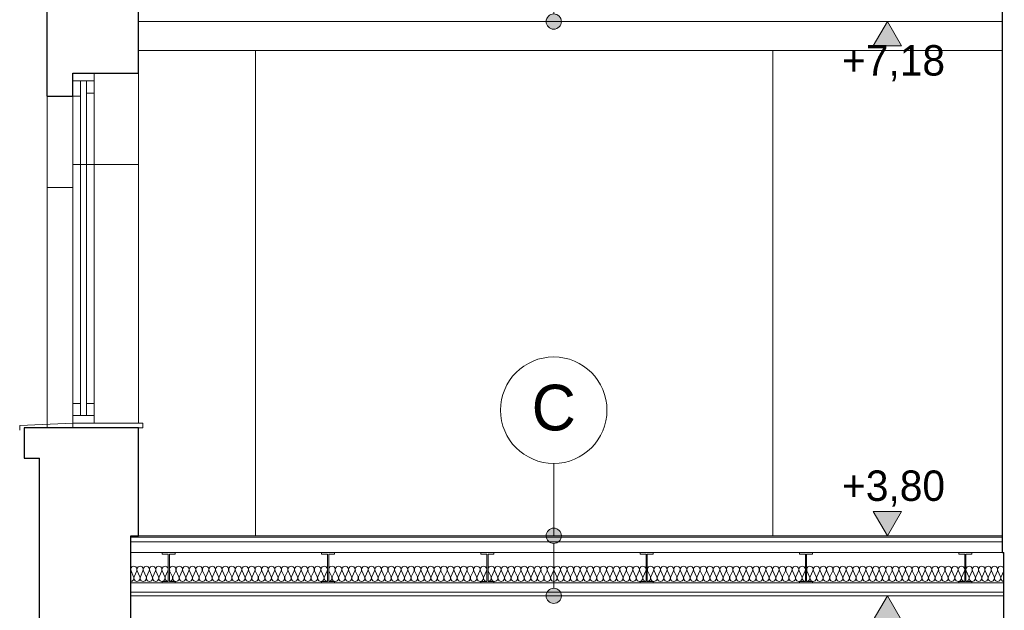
# Model space of a CAD drawing. Extents: x -394022 to -71759, y -12022 to 18278.
# Tile 47 of 91: x -189074 to -182602, y -147 to 3736. Entities that reach past the tile are written whole.
import ezdxf

# ---------------------------------------------------------------- set-up
doc = ezdxf.new("R2010")
doc.units = 0
doc.header["$MEASUREMENT"] = 0
for name, color, linetype in [('Arch opisy', 7, 'Continuous'), ('Arch wymiary', 7, 'Continuous'), ('INWENT STROPY', 7, 'Continuous')]:
    doc.layers.add(name, color=color, linetype=linetype)
for name, color, linetype, lineweight in [('Arch opisy_Nr_Pióra__21', 7, 'Continuous', 13), ('Arch wymiary_Nr_Pióra__21', 7, 'Continuous', 13), ('INWENT STROPY_Nr_Pióra__21', 7, 'Continuous', 13), ('INWENT. OKNA_Nr_Pióra__21', 7, 'Continuous', 13), ('INWENT.ŚCIANY_Nr_Pióra__1', 7, 'Continuous', 25), ('INWENT.ŚCIANY_Nr_Pióra__21', 7, 'Continuous', 13), ('INWENT.ŚCIANY_Nr_Pióra__5', 7, 'Continuous', 13)]:
    doc.layers.add(name, color=color, linetype=linetype, lineweight=lineweight)
for name, color, linetype, lineweight, true_color in [('INWENT STROPY_Nr_Pióra__2', 7, 'Continuous', 13, 0x7f7f7f), ('INWENT STROPY_Nr_Pióra__25', 7, 'Continuous', 15, 0x40a5ff), ('Inwentaryzacja Konst._Nr_Pióra__25', 7, 'Continuous', 15, 0x40a5ff)]:
    doc.layers.add(name, color=color, linetype=linetype, lineweight=lineweight, true_color=true_color)
doc.styles.add('GENERATED_STYLE_1', font='txt')
doc.styles.add('GENERATED_STYLE_2', font='txt')

# ---------------------------------------------------------------- blocks, each defined once
blk = doc.blocks.new('Izolacja cieplna 14_8', base_point=(-187042.4, 43.2))
at = {"layer": 'INWENT STROPY_Nr_Pióra__2', "linetype": 'Continuous'}
for p, q in [((-187040.6, 113.4), (-187022.6, 73)), ((-187018.9, 73), (-187000.9, 113.4)), ((-186997.3, 113.4), (-186979.3, 73)), ((-186975.6, 73), (-186957.6, 113.4)), ((-186954, 113.4), (-186936, 73)), ((-186932.3, 73), (-186914.3, 113.4)), ((-186910.7, 113.4), (-186892.7, 73)), ((-186889, 73), (-186871, 113.4)), ((-186867.4, 113.4), (-186849.4, 73)), ((-186845.7, 73), (-186827.7, 113.4)), ((-186824.1, 113.4), (-186806.1, 73)), ((-186802.4, 73), (-186784.4, 113.4)), ((-186780.8, 113.4), (-186762.8, 73)), ((-186759.1, 73), (-186741.1, 113.4)), ((-186737.5, 113.4), (-186719.5, 73)), ((-186715.8, 73), (-186697.8, 113.4)), ((-186694.2, 113.4), (-186676.2, 73)), ((-186672.5, 73), (-186654.5, 113.4)), ((-186650.9, 113.4), (-186632.9, 73)), ((-186629.2, 73), (-186611.2, 113.4)), ((-186607.6, 113.4), (-186589.6, 73)), ((-186585.9, 73), (-186567.9, 113.4)), ((-186564.3, 113.4), (-186546.3, 73)), ((-186542.6, 73), (-186524.6, 113.4)), ((-186521, 113.4), (-186503, 73)), ((-186499.3, 73), (-186481.3, 113.4)), ((-186477.7, 113.4), (-186459.7, 73)), ((-186456, 73), (-186438, 113.4)), ((-186434.4, 113.4), (-186416.4, 73)), ((-186412.7, 73), (-186394.7, 113.4)), ((-186391.1, 113.4), (-186373.1, 73)), ((-186369.4, 73), (-186351.4, 113.4)), ((-186347.8, 113.4), (-186329.8, 73)), ((-186326.1, 73), (-186308.1, 113.4)), ((-186304.5, 113.4), (-186286.5, 73)), ((-186282.8, 73), (-186264.8, 113.4)), ((-186261.2, 113.4), (-186243.2, 73)), ((-186239.5, 73), (-186221.5, 113.4)), ((-186217.9, 113.4), (-186199.9, 73)), ((-186196.2, 73), (-186178.2, 113.4)), ((-186174.6, 113.4), (-186156.6, 73)), ((-186152.9, 73), (-186134.9, 113.4)), ((-186131.3, 113.4), (-186113.3, 73)), ((-186109.6, 73), (-186091.6, 113.4)), ((-186088, 113.4), (-186070, 73)), ((-186066.3, 73), (-186048.3, 113.4)), ((-186044.7, 113.4), (-186026.7, 73)), ((-186023, 73), (-186005, 113.4))]:
    blk.add_line(p, q, dxfattribs=at)
for centre, start_param, end_param in [((-187020.7, 121.9), 5.870392, 9.837571), ((-186977.4, 121.9), 5.870392, 9.837571), ((-186934.1, 121.9), 5.870392, 9.837571), ((-186890.8, 121.9), 5.870392, 9.837571), ((-186847.5, 121.9), 5.870392, 9.837571), ((-186804.2, 121.9), 5.870392, 9.837571), ((-186760.9, 121.9), 5.870392, 9.837571), ((-186717.6, 121.9), 5.870392, 9.837571), ((-186674.3, 121.9), 5.870392, 9.837571), ((-186631, 121.9), 5.870392, 9.837571), ((-186587.7, 121.9), 5.870392, 9.837571), ((-186544.4, 121.9), 5.870392, 9.837571), ((-186501.1, 121.9), 5.870392, 9.837571), ((-186457.8, 121.9), 5.870392, 9.837571), ((-186414.5, 121.9), 5.870392, 9.837571), ((-186371.2, 121.9), 5.870392, 9.837571), ((-186327.9, 121.9), 5.870392, 9.837571), ((-186284.6, 121.9), 5.870392, 9.837571), ((-186241.3, 121.9), 5.870392, 9.837571), ((-186198, 121.9), 5.870392, 9.837571), ((-186154.7, 121.9), 5.870392, 9.837571), ((-186111.4, 121.9), 5.870392, 9.837571), ((-186068.1, 121.9), 5.870392, 9.837571), ((-186024.8, 121.9), 5.870392, 9.837571), ((-187042.4, 64.4), 4.712389, 6.695979), ((-186999.1, 64.4), 2.7288, 6.695979), ((-186955.8, 64.4), 2.7288, 6.695979), ((-186912.5, 64.4), 2.7288, 6.695979), ((-186869.2, 64.4), 2.7288, 6.695979), ((-186825.9, 64.4), 2.7288, 6.695979), ((-186782.6, 64.4), 2.7288, 6.695979), ((-186739.3, 64.4), 2.7288, 6.695979), ((-186696, 64.4), 2.7288, 6.695979), ((-186652.7, 64.4), 2.7288, 6.695979), ((-186609.4, 64.4), 2.7288, 6.695979), ((-186566.1, 64.4), 2.7288, 6.695979), ((-186522.8, 64.4), 2.7288, 6.695979), ((-186479.5, 64.4), 2.7288, 6.695979), ((-186436.2, 64.4), 2.7288, 6.695979), ((-186392.9, 64.4), 2.7288, 6.695979), ((-186349.6, 64.4), 2.7288, 6.695979), ((-186306.3, 64.4), 2.7288, 6.695979), ((-186263, 64.4), 2.7288, 6.695979), ((-186219.7, 64.4), 2.7288, 6.695979), ((-186176.4, 64.4), 2.7288, 6.695979), ((-186133.1, 64.4), 2.7288, 6.695979), ((-186089.8, 64.4), 2.7288, 6.695979), ((-186046.5, 64.4), 2.7288, 6.695979), ((-186003.2, 64.4), 2.7288, 4.712389)]:
    blk.add_ellipse(centre, major_axis=(21.6, 0), ratio=0.982347, start_param=start_param, end_param=end_param, dxfattribs=at)
blk = doc.blocks.new('Izolacja cieplna 14_14', base_point=(-182853.6, 43.2))
at = {"layer": 'INWENT STROPY_Nr_Pióra__2', "linetype": 'Continuous'}
for p, q in [((-182851.8, 113.4), (-182834.5, 73)), ((-182831, 73), (-182813.7, 113.4)), ((-182810.2, 113.4), (-182792.8, 73)), ((-182789.3, 73), (-182772, 113.4)), ((-182768.5, 113.4), (-182751.2, 73)), ((-182747.7, 73), (-182730.3, 113.4)), ((-182726.8, 113.4), (-182709.5, 73)), ((-182706, 73), (-182688.7, 113.4)), ((-182685.2, 113.4), (-182667.8, 73)), ((-182664.3, 73), (-182647, 113.4)), ((-182643.5, 113.4), (-182626.2, 73)), ((-182622.7, 73), (-182605.3, 113.4))]:
    blk.add_line(p, q, dxfattribs=at)
for centre, start_param, end_param in [((-182832.8, 121.9), 4.299595, 8.266775), ((-182791.1, 121.9), 4.299595, 8.266775), ((-182749.4, 121.9), 4.299595, 8.266775), ((-182707.8, 121.9), 4.299595, 8.266775), ((-182666.1, 121.9), 4.299595, 8.266775), ((-182624.4, 121.9), 4.299595, 8.266775), ((-182853.6, 64.4), 3.141593, 5.125182), ((-182811.9, 64.4), 1.158004, 5.125183), ((-182770.3, 64.4), 1.158004, 5.125183), ((-182728.6, 64.4), 1.158004, 5.125183), ((-182686.9, 64.4), 1.158004, 5.125183), ((-182645.3, 64.4), 1.158004, 5.125183), ((-182603.6, 64.4), 1.158004, 3.141593)]:
    blk.add_ellipse(centre, major_axis=(0, 21.3), ratio=0.979571, start_param=start_param, end_param=end_param, dxfattribs=at)
blk = doc.blocks.new('Izolacja cieplna 14_19', base_point=(-188089.6, 43.2))
at = {"layer": 'INWENT STROPY_Nr_Pióra__2', "linetype": 'Continuous'}
for p, q in [((-188087.8, 113.4), (-188069.8, 73)), ((-188066.1, 73), (-188048.1, 113.4)), ((-188044.5, 113.4), (-188026.5, 73)), ((-188022.8, 73), (-188004.8, 113.4)), ((-188001.2, 113.4), (-187983.2, 73)), ((-187979.5, 73), (-187961.5, 113.4)), ((-187957.9, 113.4), (-187939.9, 73)), ((-187936.2, 73), (-187918.2, 113.4)), ((-187914.6, 113.4), (-187896.6, 73)), ((-187892.9, 73), (-187874.9, 113.4)), ((-187871.3, 113.4), (-187853.3, 73)), ((-187849.6, 73), (-187831.6, 113.4)), ((-187828, 113.4), (-187810, 73)), ((-187806.3, 73), (-187788.3, 113.4)), ((-187784.7, 113.4), (-187766.7, 73)), ((-187763, 73), (-187745, 113.4)), ((-187741.4, 113.4), (-187723.4, 73)), ((-187719.7, 73), (-187701.7, 113.4)), ((-187698.1, 113.4), (-187680.1, 73)), ((-187676.4, 73), (-187658.4, 113.4)), ((-187654.8, 113.4), (-187636.8, 73)), ((-187633.1, 73), (-187615.1, 113.4)), ((-187611.5, 113.4), (-187593.5, 73)), ((-187589.8, 73), (-187571.8, 113.4)), ((-187568.2, 113.4), (-187550.2, 73)), ((-187546.5, 73), (-187528.5, 113.4)), ((-187524.9, 113.4), (-187506.9, 73)), ((-187503.2, 73), (-187485.2, 113.4)), ((-187481.6, 113.4), (-187463.6, 73)), ((-187459.9, 73), (-187441.9, 113.4)), ((-187438.3, 113.4), (-187420.3, 73)), ((-187416.6, 73), (-187398.6, 113.4)), ((-187395, 113.4), (-187377, 73)), ((-187373.3, 73), (-187355.3, 113.4)), ((-187351.7, 113.4), (-187333.7, 73)), ((-187330, 73), (-187312, 113.4)), ((-187308.4, 113.4), (-187290.4, 73)), ((-187286.7, 73), (-187268.7, 113.4)), ((-187265.1, 113.4), (-187247.1, 73)), ((-187243.4, 73), (-187225.4, 113.4)), ((-187221.8, 113.4), (-187203.8, 73)), ((-187200.1, 73), (-187182.1, 113.4)), ((-187178.5, 113.4), (-187160.5, 73)), ((-187156.8, 73), (-187138.8, 113.4)), ((-187135.2, 113.4), (-187117.2, 73)), ((-187113.5, 73), (-187095.5, 113.4)), ((-187091.9, 113.4), (-187073.9, 73)), ((-187070.2, 73), (-187052.2, 113.4))]:
    blk.add_line(p, q, dxfattribs=at)
for centre, start_param, end_param in [((-188067.9, 121.9), 5.870392, 9.837571), ((-188024.6, 121.9), 5.870392, 9.837571), ((-187981.3, 121.9), 5.870392, 9.837571), ((-187938, 121.9), 5.870392, 9.837571), ((-187894.7, 121.9), 5.870392, 9.837571), ((-187851.4, 121.9), 5.870392, 9.837571), ((-187808.1, 121.9), 5.870392, 9.837571), ((-187764.8, 121.9), 5.870392, 9.837571), ((-187721.5, 121.9), 5.870392, 9.837571), ((-187678.2, 121.9), 5.870392, 9.837571), ((-187634.9, 121.9), 5.870392, 9.837571), ((-187591.6, 121.9), 5.870392, 9.837571), ((-187548.3, 121.9), 5.870392, 9.837571), ((-187505, 121.9), 5.870392, 9.837571), ((-187461.7, 121.9), 5.870392, 9.837571), ((-187418.4, 121.9), 5.870392, 9.837571), ((-187375.1, 121.9), 5.870392, 9.837571), ((-187331.8, 121.9), 5.870392, 9.837571), ((-187288.5, 121.9), 5.870392, 9.837571), ((-187245.2, 121.9), 5.870392, 9.837571), ((-187201.9, 121.9), 5.870392, 9.837571), ((-187158.6, 121.9), 5.870392, 9.837571), ((-187115.3, 121.9), 5.870392, 9.837571), ((-187072, 121.9), 5.870392, 9.837571), ((-188089.6, 64.4), 4.712389, 6.695979), ((-188046.3, 64.4), 2.7288, 6.695979), ((-188003, 64.4), 2.7288, 6.695979), ((-187959.7, 64.4), 2.7288, 6.695979), ((-187916.4, 64.4), 2.7288, 6.695979), ((-187873.1, 64.4), 2.7288, 6.695979), ((-187829.8, 64.4), 2.7288, 6.695979), ((-187786.5, 64.4), 2.7288, 6.695979), ((-187743.2, 64.4), 2.7288, 6.695979), ((-187699.9, 64.4), 2.7288, 6.695979), ((-187656.6, 64.4), 2.7288, 6.695979), ((-187613.3, 64.4), 2.7288, 6.695979), ((-187570, 64.4), 2.7288, 6.695979), ((-187526.7, 64.4), 2.7288, 6.695979), ((-187483.4, 64.4), 2.7288, 6.695979), ((-187440.1, 64.4), 2.7288, 6.695979), ((-187396.8, 64.4), 2.7288, 6.695979), ((-187353.5, 64.4), 2.7288, 6.695979), ((-187310.2, 64.4), 2.7288, 6.695979), ((-187266.9, 64.4), 2.7288, 6.695979), ((-187223.6, 64.4), 2.7288, 6.695979), ((-187180.3, 64.4), 2.7288, 6.695979), ((-187137, 64.4), 2.7288, 6.695979), ((-187093.7, 64.4), 2.7288, 6.695979), ((-187050.4, 64.4), 2.7288, 4.712389)]:
    blk.add_ellipse(centre, major_axis=(21.6, 0), ratio=0.982347, start_param=start_param, end_param=end_param, dxfattribs=at)
blk = doc.blocks.new('Izolacja cieplna 14_30', base_point=(-183900.8, 43.2))
at = {"layer": 'INWENT STROPY_Nr_Pióra__2', "linetype": 'Continuous'}
for p, q in [((-183899, 113.4), (-183881, 73)), ((-183877.3, 73), (-183859.3, 113.4)), ((-183855.7, 113.4), (-183837.7, 73)), ((-183834, 73), (-183816, 113.4)), ((-183812.4, 113.4), (-183794.4, 73)), ((-183790.7, 73), (-183772.7, 113.4)), ((-183769.1, 113.4), (-183751.1, 73)), ((-183747.4, 73), (-183729.4, 113.4)), ((-183725.8, 113.4), (-183707.8, 73)), ((-183704.1, 73), (-183686.1, 113.4)), ((-183682.5, 113.4), (-183664.5, 73)), ((-183660.8, 73), (-183642.8, 113.4)), ((-183639.2, 113.4), (-183621.2, 73)), ((-183617.5, 73), (-183599.5, 113.4)), ((-183595.9, 113.4), (-183577.9, 73)), ((-183574.2, 73), (-183556.2, 113.4)), ((-183552.6, 113.4), (-183534.6, 73)), ((-183530.9, 73), (-183512.9, 113.4)), ((-183509.3, 113.4), (-183491.3, 73)), ((-183487.6, 73), (-183469.6, 113.4)), ((-183466, 113.4), (-183448, 73)), ((-183444.3, 73), (-183426.3, 113.4)), ((-183422.7, 113.4), (-183404.7, 73)), ((-183401, 73), (-183383, 113.4)), ((-183379.4, 113.4), (-183361.4, 73)), ((-183357.7, 73), (-183339.7, 113.4)), ((-183336.1, 113.4), (-183318.1, 73)), ((-183314.4, 73), (-183296.4, 113.4)), ((-183292.8, 113.4), (-183274.8, 73)), ((-183271.1, 73), (-183253.1, 113.4)), ((-183249.5, 113.4), (-183231.5, 73)), ((-183227.8, 73), (-183209.8, 113.4)), ((-183206.2, 113.4), (-183188.2, 73)), ((-183184.5, 73), (-183166.5, 113.4)), ((-183162.9, 113.4), (-183144.9, 73)), ((-183141.2, 73), (-183123.2, 113.4)), ((-183119.6, 113.4), (-183101.6, 73)), ((-183097.9, 73), (-183079.9, 113.4)), ((-183076.3, 113.4), (-183058.3, 73)), ((-183054.6, 73), (-183036.6, 113.4)), ((-183033, 113.4), (-183015, 73)), ((-183011.3, 73), (-182993.3, 113.4)), ((-182989.7, 113.4), (-182971.7, 73)), ((-182968, 73), (-182950, 113.4)), ((-182946.4, 113.4), (-182928.4, 73)), ((-182924.7, 73), (-182906.7, 113.4)), ((-182903.1, 113.4), (-182885.1, 73)), ((-182881.4, 73), (-182863.4, 113.4))]:
    blk.add_line(p, q, dxfattribs=at)
for centre, start_param, end_param in [((-183879.1, 121.9), 5.870392, 9.837571), ((-183835.8, 121.9), 5.870392, 9.837571), ((-183792.5, 121.9), 5.870392, 9.837571), ((-183749.2, 121.9), 5.870392, 9.837571), ((-183705.9, 121.9), 5.870392, 9.837571), ((-183662.6, 121.9), 5.870392, 9.837571), ((-183619.3, 121.9), 5.870392, 9.837571), ((-183576, 121.9), 5.870392, 9.837571), ((-183532.7, 121.9), 5.870392, 9.837571), ((-183489.4, 121.9), 5.870392, 9.837571), ((-183446.1, 121.9), 5.870392, 9.837571), ((-183402.8, 121.9), 5.870392, 9.837571), ((-183359.5, 121.9), 5.870392, 9.837571), ((-183316.2, 121.9), 5.870392, 9.837571), ((-183272.9, 121.9), 5.870392, 9.837571), ((-183229.6, 121.9), 5.870392, 9.837571), ((-183186.3, 121.9), 5.870392, 9.837571), ((-183143, 121.9), 5.870392, 9.837571), ((-183099.7, 121.9), 5.870392, 9.837571), ((-183056.4, 121.9), 5.870392, 9.837571), ((-183013.1, 121.9), 5.870392, 9.837571), ((-182969.8, 121.9), 5.870392, 9.837571), ((-182926.5, 121.9), 5.870392, 9.837571), ((-182883.2, 121.9), 5.870392, 9.837571), ((-183900.8, 64.4), 4.712389, 6.695979), ((-183857.5, 64.4), 2.7288, 6.695979), ((-183814.2, 64.4), 2.7288, 6.695979), ((-183770.9, 64.4), 2.7288, 6.695979), ((-183727.6, 64.4), 2.7288, 6.695979), ((-183684.3, 64.4), 2.7288, 6.695979), ((-183641, 64.4), 2.7288, 6.695979), ((-183597.7, 64.4), 2.7288, 6.695979), ((-183554.4, 64.4), 2.7288, 6.695979), ((-183511.1, 64.4), 2.7288, 6.695979), ((-183467.8, 64.4), 2.7288, 6.695979), ((-183424.5, 64.4), 2.7288, 6.695979), ((-183381.2, 64.4), 2.7288, 6.695979), ((-183337.9, 64.4), 2.7288, 6.695979), ((-183294.6, 64.4), 2.7288, 6.695979), ((-183251.3, 64.4), 2.7288, 6.695979), ((-183208, 64.4), 2.7288, 6.695979), ((-183164.7, 64.4), 2.7288, 6.695979), ((-183121.4, 64.4), 2.7288, 6.695979), ((-183078.1, 64.4), 2.7288, 6.695979), ((-183034.8, 64.4), 2.7288, 6.695979), ((-182991.5, 64.4), 2.7288, 6.695979), ((-182948.2, 64.4), 2.7288, 6.695979), ((-182904.9, 64.4), 2.7288, 6.695979), ((-182861.6, 64.4), 2.7288, 4.712389)]:
    blk.add_ellipse(centre, major_axis=(21.6, 0), ratio=0.982347, start_param=start_param, end_param=end_param, dxfattribs=at)
blk = doc.blocks.new('Izolacja cieplna 14_31', base_point=(-184948, 43.2))
at = {"layer": 'INWENT STROPY_Nr_Pióra__2', "linetype": 'Continuous'}
for p, q in [((-184946.2, 113.4), (-184928.2, 73)), ((-184924.5, 73), (-184906.5, 113.4)), ((-184902.9, 113.4), (-184884.9, 73)), ((-184881.2, 73), (-184863.2, 113.4)), ((-184859.6, 113.4), (-184841.6, 73)), ((-184837.9, 73), (-184819.9, 113.4)), ((-184816.3, 113.4), (-184798.3, 73)), ((-184794.6, 73), (-184776.6, 113.4)), ((-184773, 113.4), (-184755, 73)), ((-184751.3, 73), (-184733.3, 113.4)), ((-184729.7, 113.4), (-184711.7, 73)), ((-184708, 73), (-184690, 113.4)), ((-184686.4, 113.4), (-184668.4, 73)), ((-184664.7, 73), (-184646.7, 113.4)), ((-184643.1, 113.4), (-184625.1, 73)), ((-184621.4, 73), (-184603.4, 113.4)), ((-184599.8, 113.4), (-184581.8, 73)), ((-184578.1, 73), (-184560.1, 113.4)), ((-184556.5, 113.4), (-184538.5, 73)), ((-184534.8, 73), (-184516.8, 113.4)), ((-184513.2, 113.4), (-184495.2, 73)), ((-184491.5, 73), (-184473.5, 113.4)), ((-184469.9, 113.4), (-184451.9, 73)), ((-184448.2, 73), (-184430.2, 113.4)), ((-184426.6, 113.4), (-184408.6, 73)), ((-184404.9, 73), (-184386.9, 113.4)), ((-184383.3, 113.4), (-184365.3, 73)), ((-184361.6, 73), (-184343.6, 113.4)), ((-184340, 113.4), (-184322, 73)), ((-184318.3, 73), (-184300.3, 113.4)), ((-184296.7, 113.4), (-184278.7, 73)), ((-184275, 73), (-184257, 113.4)), ((-184253.4, 113.4), (-184235.4, 73)), ((-184231.7, 73), (-184213.7, 113.4)), ((-184210.1, 113.4), (-184192.1, 73)), ((-184188.4, 73), (-184170.4, 113.4)), ((-184166.8, 113.4), (-184148.8, 73)), ((-184145.1, 73), (-184127.1, 113.4)), ((-184123.5, 113.4), (-184105.5, 73)), ((-184101.8, 73), (-184083.8, 113.4)), ((-184080.2, 113.4), (-184062.2, 73)), ((-184058.5, 73), (-184040.5, 113.4)), ((-184036.9, 113.4), (-184018.9, 73)), ((-184015.2, 73), (-183997.2, 113.4)), ((-183993.6, 113.4), (-183975.6, 73)), ((-183971.9, 73), (-183953.9, 113.4)), ((-183950.3, 113.4), (-183932.3, 73)), ((-183928.6, 73), (-183910.6, 113.4))]:
    blk.add_line(p, q, dxfattribs=at)
for centre, start_param, end_param in [((-184926.3, 121.9), 5.870392, 9.837571), ((-184883, 121.9), 5.870392, 9.837571), ((-184839.7, 121.9), 5.870392, 9.837571), ((-184796.4, 121.9), 5.870392, 9.837571), ((-184753.1, 121.9), 5.870392, 9.837571), ((-184709.8, 121.9), 5.870392, 9.837571), ((-184666.5, 121.9), 5.870392, 9.837571), ((-184623.2, 121.9), 5.870392, 9.837571), ((-184579.9, 121.9), 5.870392, 9.837571), ((-184536.6, 121.9), 5.870392, 9.837571), ((-184493.3, 121.9), 5.870392, 9.837571), ((-184450, 121.9), 5.870392, 9.837571), ((-184406.7, 121.9), 5.870392, 9.837571), ((-184363.4, 121.9), 5.870392, 9.837571), ((-184320.1, 121.9), 5.870392, 9.837571), ((-184276.8, 121.9), 5.870392, 9.837571), ((-184233.5, 121.9), 5.870392, 9.837571), ((-184190.2, 121.9), 5.870392, 9.837571), ((-184146.9, 121.9), 5.870392, 9.837571), ((-184103.6, 121.9), 5.870392, 9.837571), ((-184060.3, 121.9), 5.870392, 9.837571), ((-184017, 121.9), 5.870392, 9.837571), ((-183973.7, 121.9), 5.870392, 9.837571), ((-183930.4, 121.9), 5.870392, 9.837571), ((-184948, 64.4), 4.712389, 6.695979), ((-184904.7, 64.4), 2.7288, 6.695979), ((-184861.4, 64.4), 2.7288, 6.695979), ((-184818.1, 64.4), 2.7288, 6.695979), ((-184774.8, 64.4), 2.7288, 6.695979), ((-184731.5, 64.4), 2.7288, 6.695979), ((-184688.2, 64.4), 2.7288, 6.695979), ((-184644.9, 64.4), 2.7288, 6.695979), ((-184601.6, 64.4), 2.7288, 6.695979), ((-184558.3, 64.4), 2.7288, 6.695979), ((-184515, 64.4), 2.7288, 6.695979), ((-184471.7, 64.4), 2.7288, 6.695979), ((-184428.4, 64.4), 2.7288, 6.695979), ((-184385.1, 64.4), 2.7288, 6.695979), ((-184341.8, 64.4), 2.7288, 6.695979), ((-184298.5, 64.4), 2.7288, 6.695979), ((-184255.2, 64.4), 2.7288, 6.695979), ((-184211.9, 64.4), 2.7288, 6.695979), ((-184168.6, 64.4), 2.7288, 6.695979), ((-184125.3, 64.4), 2.7288, 6.695979), ((-184082, 64.4), 2.7288, 6.695979), ((-184038.7, 64.4), 2.7288, 6.695979), ((-183995.4, 64.4), 2.7288, 6.695979), ((-183952.1, 64.4), 2.7288, 6.695979), ((-183908.8, 64.4), 2.7288, 4.712389)]:
    blk.add_ellipse(centre, major_axis=(21.6, 0), ratio=0.982347, start_param=start_param, end_param=end_param, dxfattribs=at)
blk = doc.blocks.new('Izolacja cieplna 14_32', base_point=(-185995.2, 43.2))
at = {"layer": 'INWENT STROPY_Nr_Pióra__2', "linetype": 'Continuous'}
for p, q in [((-185993.4, 113.4), (-185975.4, 73)), ((-185971.7, 73), (-185953.7, 113.4)), ((-185950.1, 113.4), (-185932.1, 73)), ((-185928.4, 73), (-185910.4, 113.4)), ((-185906.8, 113.4), (-185888.8, 73)), ((-185885.1, 73), (-185867.1, 113.4)), ((-185863.5, 113.4), (-185845.5, 73)), ((-185841.8, 73), (-185823.8, 113.4)), ((-185820.2, 113.4), (-185802.2, 73)), ((-185798.5, 73), (-185780.5, 113.4)), ((-185776.9, 113.4), (-185758.9, 73)), ((-185755.2, 73), (-185737.2, 113.4)), ((-185733.6, 113.4), (-185715.6, 73)), ((-185711.9, 73), (-185693.9, 113.4)), ((-185690.3, 113.4), (-185672.3, 73)), ((-185668.6, 73), (-185650.6, 113.4)), ((-185647, 113.4), (-185629, 73)), ((-185625.3, 73), (-185607.3, 113.4)), ((-185603.7, 113.4), (-185585.7, 73)), ((-185582, 73), (-185564, 113.4)), ((-185560.4, 113.4), (-185542.4, 73)), ((-185538.7, 73), (-185520.7, 113.4)), ((-185517.1, 113.4), (-185499.1, 73)), ((-185495.4, 73), (-185477.4, 113.4)), ((-185473.8, 113.4), (-185455.8, 73)), ((-185452.1, 73), (-185434.1, 113.4)), ((-185430.5, 113.4), (-185412.5, 73)), ((-185408.8, 73), (-185390.8, 113.4)), ((-185387.2, 113.4), (-185369.2, 73)), ((-185365.5, 73), (-185347.5, 113.4)), ((-185343.9, 113.4), (-185325.9, 73)), ((-185322.2, 73), (-185304.2, 113.4)), ((-185300.6, 113.4), (-185282.6, 73)), ((-185278.9, 73), (-185260.9, 113.4)), ((-185257.3, 113.4), (-185239.3, 73)), ((-185235.6, 73), (-185217.6, 113.4)), ((-185214, 113.4), (-185196, 73)), ((-185192.3, 73), (-185174.3, 113.4)), ((-185170.7, 113.4), (-185152.7, 73)), ((-185149, 73), (-185131, 113.4)), ((-185127.4, 113.4), (-185109.4, 73)), ((-185105.7, 73), (-185087.7, 113.4)), ((-185084.1, 113.4), (-185066.1, 73)), ((-185062.4, 73), (-185044.4, 113.4)), ((-185040.8, 113.4), (-185022.8, 73)), ((-185019.1, 73), (-185001.1, 113.4)), ((-184997.5, 113.4), (-184979.5, 73)), ((-184975.8, 73), (-184957.8, 113.4))]:
    blk.add_line(p, q, dxfattribs=at)
for centre, start_param, end_param in [((-185973.5, 121.9), 5.870392, 9.837571), ((-185930.2, 121.9), 5.870392, 9.837571), ((-185886.9, 121.9), 5.870392, 9.837571), ((-185843.6, 121.9), 5.870392, 9.837571), ((-185800.3, 121.9), 5.870392, 9.837571), ((-185757, 121.9), 5.870392, 9.837571), ((-185713.7, 121.9), 5.870392, 9.837571), ((-185670.4, 121.9), 5.870392, 9.837571), ((-185627.1, 121.9), 5.870392, 9.837571), ((-185583.8, 121.9), 5.870392, 9.837571), ((-185540.5, 121.9), 5.870392, 9.837571), ((-185497.2, 121.9), 5.870392, 9.837571), ((-185453.9, 121.9), 5.870392, 9.837571), ((-185410.6, 121.9), 5.870392, 9.837571), ((-185367.3, 121.9), 5.870392, 9.837571), ((-185324, 121.9), 5.870392, 9.837571), ((-185280.7, 121.9), 5.870392, 9.837571), ((-185237.4, 121.9), 5.870392, 9.837571), ((-185194.1, 121.9), 5.870392, 9.837571), ((-185150.8, 121.9), 5.870392, 9.837571), ((-185107.5, 121.9), 5.870392, 9.837571), ((-185064.2, 121.9), 5.870392, 9.837571), ((-185020.9, 121.9), 5.870392, 9.837571), ((-184977.6, 121.9), 5.870392, 9.837571), ((-185995.2, 64.4), 4.712389, 6.695979), ((-185951.9, 64.4), 2.7288, 6.695979), ((-185908.6, 64.4), 2.7288, 6.695979), ((-185865.3, 64.4), 2.7288, 6.695979), ((-185822, 64.4), 2.7288, 6.695979), ((-185778.7, 64.4), 2.7288, 6.695979), ((-185735.4, 64.4), 2.7288, 6.695979), ((-185692.1, 64.4), 2.7288, 6.695979), ((-185648.8, 64.4), 2.7288, 6.695979), ((-185605.5, 64.4), 2.7288, 6.695979), ((-185562.2, 64.4), 2.7288, 6.695979), ((-185518.9, 64.4), 2.7288, 6.695979), ((-185475.6, 64.4), 2.7288, 6.695979), ((-185432.3, 64.4), 2.7288, 6.695979), ((-185389, 64.4), 2.7288, 6.695979), ((-185345.7, 64.4), 2.7288, 6.695979), ((-185302.4, 64.4), 2.7288, 6.695979), ((-185259.1, 64.4), 2.7288, 6.695979), ((-185215.8, 64.4), 2.7288, 6.695979), ((-185172.5, 64.4), 2.7288, 6.695979), ((-185129.2, 64.4), 2.7288, 6.695979), ((-185085.9, 64.4), 2.7288, 6.695979), ((-185042.6, 64.4), 2.7288, 6.695979), ((-184999.3, 64.4), 2.7288, 6.695979), ((-184956, 64.4), 2.7288, 4.712389)]:
    blk.add_ellipse(centre, major_axis=(21.6, 0), ratio=0.982347, start_param=start_param, end_param=end_param, dxfattribs=at)
blk = doc.blocks.new('Izolacja cieplna 14_70', base_point=(-188343.6, 43.2))
at = {"layer": 'INWENT STROPY_Nr_Pióra__2', "linetype": 'Continuous'}
for p, q in [((-188341.9, 113.4), (-188324.8, 73)), ((-188321.4, 73), (-188304.3, 113.4)), ((-188300.9, 113.4), (-188283.8, 73)), ((-188280.4, 73), (-188263.3, 113.4)), ((-188259.9, 113.4), (-188242.8, 73)), ((-188239.4, 73), (-188222.3, 113.4)), ((-188218.9, 113.4), (-188201.8, 73)), ((-188198.4, 73), (-188181.3, 113.4)), ((-188177.9, 113.4), (-188160.8, 73)), ((-188157.4, 73), (-188140.3, 113.4)), ((-188136.9, 113.4), (-188119.8, 73)), ((-188116.4, 73), (-188099.3, 113.4))]:
    blk.add_line(p, q, dxfattribs=at)
for centre, start_param, end_param in [((-188323.1, 121.9), 4.299595, 8.266775), ((-188282.1, 121.9), 4.299595, 8.266775), ((-188241.1, 121.9), 4.299595, 8.266775), ((-188200.1, 121.9), 4.299595, 8.266775), ((-188159.1, 121.9), 4.299595, 8.266775), ((-188118.1, 121.9), 4.299595, 8.266775), ((-188343.6, 64.4), 3.141593, 5.125182), ((-188302.6, 64.4), 1.158004, 5.125183), ((-188261.6, 64.4), 1.158004, 5.125183), ((-188220.6, 64.4), 1.158004, 5.125183), ((-188179.6, 64.4), 1.158004, 5.125183), ((-188138.6, 64.4), 1.158004, 5.125183), ((-188097.6, 64.4), 1.158004, 3.141593)]:
    blk.add_ellipse(centre, major_axis=(0, 21.3), ratio=0.963898, start_param=start_param, end_param=end_param, dxfattribs=at)
blk = doc.blocks.new('Linia_35', base_point=(-185563.2, 3723.2))
at = {"layer": 'Arch opisy_Nr_Pióra__21', "linetype": 'Continuous'}
for points in [[(-185513.2, 4118.2), (-185517, 4137.3), (-185527.8, 4153.5), (-185544, 4164.4), (-185563.2, 4168.2), (-185582.3, 4164.4), (-185598.5, 4153.5), (-185609.4, 4137.3), (-185613.2, 4118.2), (-185609.4, 4099), (-185598.5, 4082.8), (-185582.3, 4072), (-185563.2, 4068.2), (-185544, 4072), (-185527.8, 4082.8), (-185517, 4099)], [(-185513.2, 3723.2), (-185517, 3742.3), (-185527.8, 3758.5), (-185544, 3769.4), (-185563.2, 3773.2), (-185582.3, 3769.4), (-185598.5, 3758.5), (-185609.4, 3742.3), (-185613.2, 3723.2), (-185609.4, 3704), (-185598.5, 3687.8), (-185582.3, 3677), (-185563.2, 3673.2), (-185544, 3677), (-185527.8, 3687.8), (-185517, 3704)]]:
    blk.add_hatch(color=256, dxfattribs=at).paths.add_polyline_path(points, flags=0)
blk.add_line((-185563.2, 3773.2), (-185563.2, 4068.2), dxfattribs=at)
for centre in [(-185563.2, 4118.2), (-185563.2, 3723.2)]:
    blk.add_circle(centre, 50, dxfattribs=at)
blk = doc.blocks.new('Linia_41', base_point=(-185563.2, -51.8))
at = {"layer": 'Arch opisy_Nr_Pióra__21', "linetype": 'Continuous'}
for points in [[(-185513.2, 343.2), (-185517, 362.3), (-185527.8, 378.5), (-185544, 389.4), (-185563.2, 393.2), (-185582.3, 389.4), (-185598.5, 378.5), (-185609.4, 362.3), (-185613.2, 343.2), (-185609.4, 324), (-185598.5, 307.8), (-185582.3, 297), (-185563.2, 293.2), (-185544, 297), (-185527.8, 307.8), (-185517, 324)], [(-185513.2, -51.8), (-185517, -32.7), (-185527.8, -16.5), (-185544, -5.6), (-185563.2, -1.8), (-185582.3, -5.6), (-185598.5, -16.5), (-185609.4, -32.7), (-185613.2, -51.8), (-185609.4, -71), (-185598.5, -87.2), (-185582.3, -98), (-185563.2, -101.8), (-185544, -98), (-185527.8, -87.2), (-185517, -71)]]:
    blk.add_hatch(color=256, dxfattribs=at).paths.add_polyline_path(points, flags=0)
blk.add_line((-185563.2, -1.8), (-185563.2, 293.2), dxfattribs=at)
for centre in [(-185563.2, 343.2), (-185563.2, -51.8)]:
    blk.add_circle(centre, 50, dxfattribs=at)
blk = doc.blocks.new('Linia_42', base_point=(-185563.2, 343.2))
at = {"layer": 'Arch opisy_Nr_Pióra__21', "linetype": 'Continuous'}
blk.add_line((-185563.2, 343.2), (-185563.2, 818.8), dxfattribs=at)
blk.add_circle((-185563.2, 1168.8), 350, dxfattribs=at)
blk = doc.blocks.new('Wymiary_46', base_point=(-183370.4, 3723.2))
at = {"layer": 'Arch wymiary_Nr_Pióra__21', "linetype": 'Continuous'}
blk.add_hatch(color=256, dxfattribs=at).paths.add_polyline_path([(-183370.4, 3723.2), (-183463.2, 3563.2), (-183277.6, 3563.2)], flags=0)
for p, q in [((-183370.4, 3723.2), (-183490.4, 3723.2)), ((-183370.4, 3723.2), (-183463.2, 3563.2)), ((-183370.4, 3723.2), (-183250.4, 3723.2)), ((-183277.6, 3563.2), (-183370.4, 3723.2)), ((-183463.2, 3563.2), (-183277.6, 3563.2))]:
    blk.add_line(p, q, dxfattribs=at)
at = {"layer": 'Arch wymiary_Nr_Pióra__21', "insert": (-183667.9, 3331.2), "char_height": 200, "attachment_point": 7, "style": 'GENERATED_STYLE_1'}
blk.add_mtext('{+7,18}', dxfattribs=at)
blk = doc.blocks.new('Wymiary_47', base_point=(-183370.4, -51.8))
at = {"layer": 'Arch wymiary_Nr_Pióra__21', "linetype": 'Continuous'}
blk.add_hatch(color=256, dxfattribs=at).paths.add_polyline_path([(-183370.4, -51.8), (-183463.2, -211.8), (-183277.6, -211.8)], flags=0)
for p, q in [((-183370.4, -51.8), (-183490.4, -51.8)), ((-183370.4, -51.8), (-183463.2, -211.8)), ((-183370.4, -51.8), (-183250.4, -51.8)), ((-183277.6, -211.8), (-183370.4, -51.8)), ((-183463.2, -211.8), (-183277.6, -211.8))]:
    blk.add_line(p, q, dxfattribs=at)
at = {"layer": 'Arch wymiary_Nr_Pióra__21', "insert": (-183667.9, -443.8), "char_height": 200, "attachment_point": 7, "style": 'GENERATED_STYLE_1'}
blk.add_mtext('{+3,40}', dxfattribs=at)
blk = doc.blocks.new('Wymiary_49', base_point=(-183370.4, 343.2))
at = {"layer": 'Arch wymiary_Nr_Pióra__21', "linetype": 'Continuous'}
blk.add_hatch(color=256, dxfattribs=at).paths.add_polyline_path([(-183370.4, 343.2), (-183463.2, 503.2), (-183277.6, 503.2)], flags=0)
for p, q in [((-183370.4, 343.2), (-183463.2, 503.2)), ((-183463.2, 503.2), (-183277.6, 503.2)), ((-183277.6, 503.2), (-183370.4, 343.2)), ((-183370.4, 343.2), (-183490.4, 343.2)), ((-183370.4, 343.2), (-183250.4, 343.2))]:
    blk.add_line(p, q, dxfattribs=at)
at = {"layer": 'Arch wymiary_Nr_Pióra__21', "insert": (-183667.9, 535.2), "char_height": 200, "attachment_point": 7, "style": 'GENERATED_STYLE_1'}
blk.add_mtext('{+3,80}', dxfattribs=at)

msp = doc.modelspace()

# ---------------------------------------------------------------- linework, layer by layer
at = {"layer": 'INWENT STROPY_Nr_Pióra__2', "linetype": 'Continuous'}
for p, q in [((-188293.6, 3533.2), (-187523.6, 3533.2)), ((-184123.6, 3533.2), (-182613.6, 3533.2))]:
    msp.add_line(p, q, dxfattribs=at)
at = {"layer": 'INWENT STROPY_Nr_Pióra__21', "linetype": 'Continuous'}
for p, q in [((-182613.6, 3723.2), (-188293.6, 3723.2)), ((-182613.6, 343.2), (-188343.6, 343.2)), ((-182613.6, 333.2), (-188343.6, 333.2)), ((-182613.6, 303.2), (-188343.6, 303.2)), ((-182603.6, -26.8), (-188343.6, -26.8)), ((-182603.6, -51.8), (-188343.6, -51.8))]:
    msp.add_line(p, q, dxfattribs=at)
at = {"layer": 'INWENT STROPY_Nr_Pióra__25', "linetype": 'Continuous'}
for p, q in [((-188136.1, 223.2), (-188136.1, 233.2)), ((-188051.1, 233.2), (-188136.1, 233.2)), ((-188097.6, 223.2), (-188136.1, 223.2)), ((-188097.6, 43.2), (-188097.6, 223.2)), ((-188051.1, 223.2), (-188089.6, 223.2)), ((-188089.6, 43.2), (-188089.6, 223.2)), ((-188051.1, 223.2), (-188051.1, 233.2)), ((-187003.9, 233.2), (-187088.9, 233.2)), ((-187088.9, 223.2), (-187088.9, 233.2)), ((-187050.4, 223.2), (-187088.9, 223.2)), ((-187050.4, 43.2), (-187050.4, 223.2)), ((-187003.9, 223.2), (-187042.4, 223.2)), ((-187042.4, 43.2), (-187042.4, 223.2)), ((-187003.9, 223.2), (-187003.9, 233.2)), ((-185956.7, 233.2), (-186041.7, 233.2)), ((-186041.7, 223.2), (-186041.7, 233.2)), ((-186003.2, 223.2), (-186041.7, 223.2)), ((-186003.2, 43.2), (-186003.2, 223.2)), ((-185956.7, 223.2), (-185995.2, 223.2)), ((-185995.2, 43.2), (-185995.2, 223.2)), ((-185956.7, 223.2), (-185956.7, 233.2)), ((-184909.5, 233.2), (-184994.5, 233.2)), ((-184994.5, 223.2), (-184994.5, 233.2)), ((-184956, 223.2), (-184994.5, 223.2)), ((-184956, 43.2), (-184956, 223.2)), ((-184909.5, 223.2), (-184948, 223.2)), ((-184948, 43.2), (-184948, 223.2)), ((-184909.5, 223.2), (-184909.5, 233.2)), ((-183862.3, 233.2), (-183947.3, 233.2)), ((-183947.3, 223.2), (-183947.3, 233.2)), ((-183908.8, 223.2), (-183947.3, 223.2)), ((-183908.8, 43.2), (-183908.8, 223.2)), ((-183862.3, 223.2), (-183900.8, 223.2)), ((-183900.8, 43.2), (-183900.8, 223.2)), ((-183862.3, 223.2), (-183862.3, 233.2)), ((-182815.1, 233.2), (-182900.1, 233.2)), ((-182900.1, 223.2), (-182900.1, 233.2)), ((-182861.6, 223.2), (-182900.1, 223.2)), ((-182861.6, 43.2), (-182861.6, 223.2)), ((-182815.1, 223.2), (-182853.6, 223.2)), ((-182853.6, 43.2), (-182853.6, 223.2)), ((-182815.1, 223.2), (-182815.1, 233.2)), ((-188136.1, 33.2), (-188136.1, 43.2)), ((-188097.6, 43.2), (-188136.1, 43.2)), ((-188051.1, 33.2), (-188136.1, 33.2)), ((-188051.1, 43.2), (-188089.6, 43.2)), ((-188051.1, 43.2), (-188051.1, 33.2)), ((-187088.9, 33.2), (-187088.9, 43.2)), ((-187050.4, 43.2), (-187088.9, 43.2)), ((-187003.9, 33.2), (-187088.9, 33.2)), ((-187003.9, 43.2), (-187042.4, 43.2)), ((-187003.9, 43.2), (-187003.9, 33.2)), ((-186003.2, 43.2), (-186041.7, 43.2)), ((-186041.7, 33.2), (-186041.7, 43.2)), ((-185956.7, 33.2), (-186041.7, 33.2)), ((-185956.7, 43.2), (-185995.2, 43.2)), ((-185956.7, 43.2), (-185956.7, 33.2)), ((-184994.5, 33.2), (-184994.5, 43.2)), ((-184956, 43.2), (-184994.5, 43.2)), ((-184909.5, 33.2), (-184994.5, 33.2)), ((-184909.5, 43.2), (-184948, 43.2)), ((-184909.5, 43.2), (-184909.5, 33.2)), ((-183947.3, 33.2), (-183947.3, 43.2)), ((-183908.8, 43.2), (-183947.3, 43.2)), ((-183862.3, 33.2), (-183947.3, 33.2)), ((-183862.3, 43.2), (-183900.8, 43.2)), ((-183862.3, 43.2), (-183862.3, 33.2)), ((-182900.1, 33.2), (-182900.1, 43.2)), ((-182861.6, 43.2), (-182900.1, 43.2)), ((-182815.1, 33.2), (-182900.1, 33.2)), ((-182815.1, 43.2), (-182853.6, 43.2)), ((-182815.1, 43.2), (-182815.1, 33.2))]:
    msp.add_line(p, q, dxfattribs=at)
at = {"layer": 'INWENT. OKNA_Nr_Pióra__21', "linetype": 'Continuous'}
for p, q in [((-188723.6, 3383.2), (-188723.6, 1083.2)), ((-188583.6, 3383.2), (-188583.6, 1083.2)), ((-188583.6, 3333.2), (-188723.6, 3333.2)), ((-188673.6, 1133.2), (-188673.6, 3333.2)), ((-188633.6, 1133.2), (-188633.6, 3333.2)), ((-188583.6, 3253.2), (-188633.6, 3253.2)), ((-188673.6, 3233.2), (-188723.6, 3233.2)), ((-188673.6, 1213.2), (-188723.6, 1213.2)), ((-188583.6, 1213.2), (-188633.6, 1213.2)), ((-188583.6, 1133.2), (-188723.6, 1133.2)), ((-188723.6, 1083.2), (-189073.6, 1068.2)), ((-189073.6, 1068.2), (-189073.6, 1038.2)), ((-188723.6, 1083.2), (-188263.6, 1083.2)), ((-188723.6, 1083.2), (-188723.6, 1053.2)), ((-188263.6, 1053.2), (-188293.6, 1053.2)), ((-188263.6, 1083.2), (-188263.6, 1053.2))]:
    msp.add_line(p, q, dxfattribs=at)
at = {"layer": 'INWENT.ŚCIANY_Nr_Pióra__1', "linetype": 'Continuous'}
for p, q in [((-188893.6, 3233.2), (-188893.6, 4888.2)), ((-188293.6, 3383.2), (-188293.6, 3808.2)), ((-182613.6, 233.2), (-182613.6, 3808.2)), ((-188723.6, 3233.2), (-188723.6, 3383.2)), ((-188723.6, 3383.2), (-188293.6, 3383.2)), ((-188893.6, 3233.2), (-188723.6, 3233.2)), ((-188293.6, 1053.2), (-189043.6, 1053.2)), ((-189043.6, 1053.2), (-189043.6, 853.2)), ((-188293.6, 343.2), (-188293.6, 1053.2)), ((-189043.6, 853.2), (-188943.6, 853.2)), ((-188943.6, -601.8), (-188943.6, 853.2)), ((-188343.6, 343.2), (-188293.6, 343.2)), ((-188343.6, -431.8), (-188343.6, 343.2)), ((-182613.6, 233.2), (-182603.6, 233.2)), ((-182603.6, -3701.8), (-182603.6, 233.2))]:
    msp.add_line(p, q, dxfattribs=at)
at = {"layer": 'INWENT.ŚCIANY_Nr_Pióra__21', "linetype": 'Continuous'}
for p, q in [((-188293.6, 1083.2), (-188293.6, 3383.2)), ((-188893.6, 1053.2), (-188893.6, 3233.2)), ((-188293.6, 2783.2), (-188723.6, 2783.2)), ((-188723.6, 2633.2), (-188893.6, 2633.2))]:
    msp.add_line(p, q, dxfattribs=at)
at = {"layer": 'INWENT.ŚCIANY_Nr_Pióra__5', "linetype": 'Continuous'}
for p, q in [((-187523.6, 343.2), (-187523.6, 3533.2)), ((-187523.6, 3533.2), (-184123.6, 3533.2)), ((-184123.6, 343.2), (-184123.6, 3533.2))]:
    msp.add_line(p, q, dxfattribs=at)
at = {"layer": 'Inwentaryzacja Konst._Nr_Pióra__25', "linetype": 'Continuous'}
for p, q in [((-182603.6, 233.2), (-188343.6, 233.2)), ((-182603.6, 33.2), (-188343.6, 33.2))]:
    msp.add_line(p, q, dxfattribs=at)

# ---------------------------------------------------------------- block references
at = {"layer": 'Arch opisy', "linetype": 'Continuous'}
for name, p in [('Linia_35', (-185563.2, 3723.2)), ('Linia_42', (-185563.2, 343.2)), ('Linia_41', (-185563.2, -51.8))]:
    msp.add_blockref(name, p, dxfattribs=at)
at = {"layer": 'Arch wymiary', "linetype": 'Continuous'}
for name, p in [('Wymiary_46', (-183370.4, 3723.2)), ('Wymiary_49', (-183370.4, 343.2)), ('Wymiary_47', (-183370.4, -51.8))]:
    msp.add_blockref(name, p, dxfattribs=at)
at = {"layer": 'INWENT STROPY', "color": 104, "linetype": 'Continuous', "lineweight": 20, "true_color": 0x029e21}
for name, p in [('Izolacja cieplna 14_70', (-188343.6, 43.2)), ('Izolacja cieplna 14_19', (-188089.6, 43.2)), ('Izolacja cieplna 14_8', (-187042.4, 43.2)), ('Izolacja cieplna 14_32', (-185995.2, 43.2)), ('Izolacja cieplna 14_31', (-184948, 43.2)), ('Izolacja cieplna 14_30', (-183900.8, 43.2)), ('Izolacja cieplna 14_14', (-182853.6, 43.2))]:
    msp.add_blockref(name, p, dxfattribs=at)

# ---------------------------------------------------------------- texts
at = {"layer": 'Arch opisy_Nr_Pióra__21', "linetype": 'Continuous', "insert": (-185563.2, 1336), "char_height": 300, "attachment_point": 2, "style": 'GENERATED_STYLE_2'}
msp.add_mtext('{C}', dxfattribs=at)

doc.saveas('drawing.dxf')
